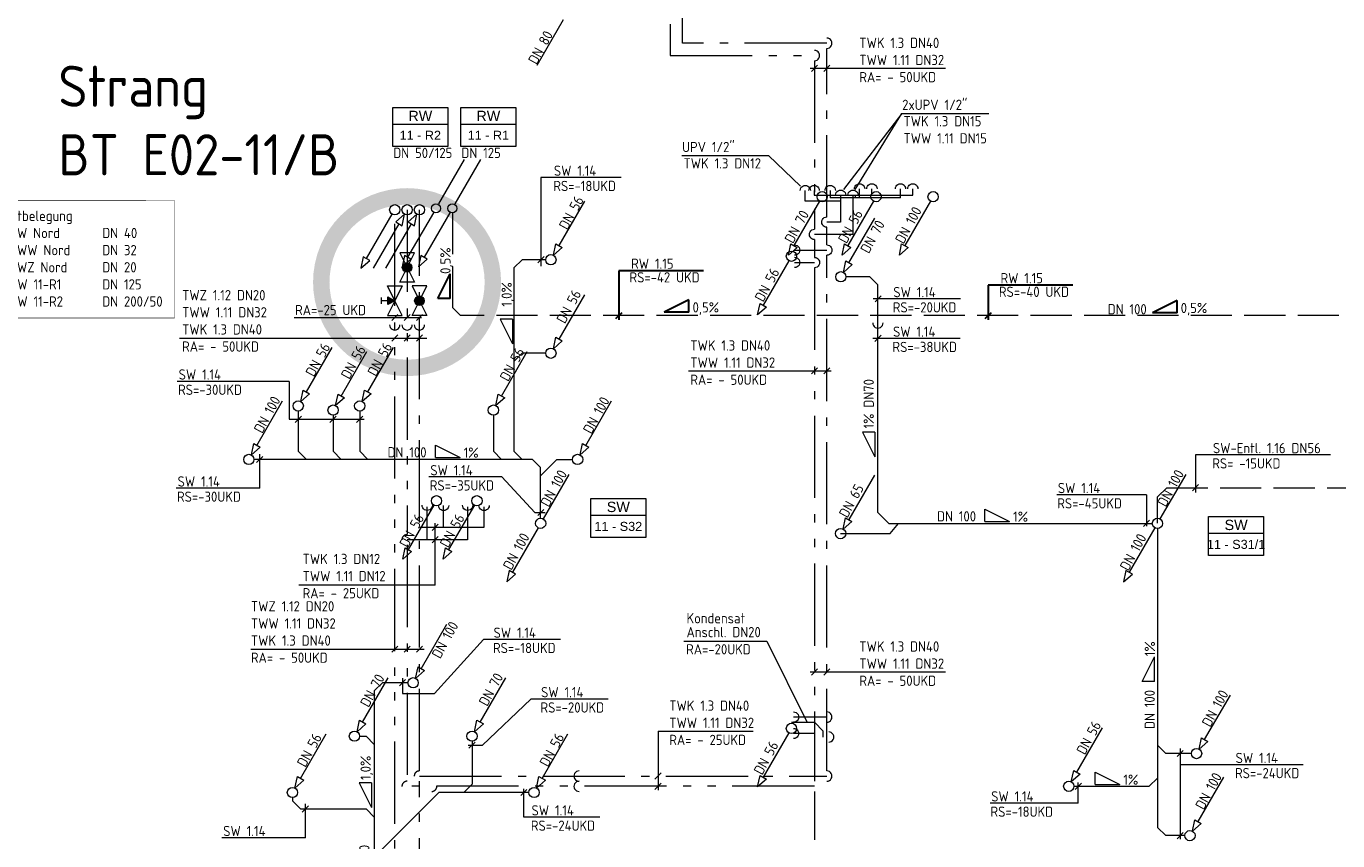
# Model space of a CAD drawing. Header units: metres. Extents: x -5 to 278, y -19 to 180.
# Tile 51 of 59: x 166 to 182, y 137 to 147. Entities that reach past the tile are written whole.
import ezdxf
from ezdxf.enums import TextEntityAlignment as Align

# ---------------------------------------------------------------- set-up
doc = ezdxf.new("R2010")
doc.units = ezdxf.units.M
doc.header["$LTSCALE"] = 0.1
for name, pattern in [('_PGMM_Ge_2Pkt', [16, 10, -2, 0, -2, 0, -2]), ('_PGMM_Ge_3Pkt', [18, 10, -2, 0, -2, 0, -2, 0, -2]), ('_PGMM_Ge_Ku', [6.5, 5, -1.5]), ('_PGMM_Ge_Pkt', [14, 10, -2, 0, -2])]:
    doc.linetypes.add(name, pattern=pattern)
doc.layers.get('0').update_dxf_attribs({"linetype": 'CONTINUOUS', "lineweight": 20})
for name, color, linetype, lineweight in [('S_Fallstrangentlüftung', 24, '_PGMM_Ge_Ku', 20), ('S_Fallstrangentlüftung TXT', 24, 'CONTINUOUS', 20), ('S_Feuerlöschleitung trocken', 90, '_PGMM_FLT', 20), ('S_Feuerlöschleitung trocken TXT', 52, 'CONTINUOUS', 20), ('S_Kaltwasser', 90, '_PGMM_Ge_Pkt', 20), ('S_Kondensat', 23, 'CONTINUOUS', 20), ('S_Kondensat TXT', 23, 'CONTINUOUS', 20), ('S_Regenwasser', 162, '_PGMM_Ge_Ku', 20), ('S_Regenwasser TXT', 162, 'CONTINUOUS', 20), ('S_Schmutzwasser', 34, 'CONTINUOUS', 20), ('S_Schmutzwasser TXT', 34, 'CONTINUOUS', 20), ('S_Symbol Absperrventile', 190, 'CONTINUOUS', 20), ('S_TXT Strang RW', 140, 'CONTINUOUS', 20), ('S_TXT Strang SW', 30, 'CONTINUOUS', 20), ('S_TXT Strangname', 6, 'CONTINUOUS', 20), ('S_TXT_W+K+Z', 125, 'CONTINUOUS', 20), ('S_Warmwasser', 10, '_PGMM_Ge_2Pkt', 20), ('S_Zirkulation', 21, '_PGMM_Ge_3Pkt', 20)]:
    doc.layers.add(name, color=color, linetype=linetype, lineweight=lineweight)
doc.styles.add('ACS_ISOCT', font='ISOCT')
doc.styles.add('Arial', font='arial.ttf')
doc.styles.get("Standard").update_dxf_attribs({"font": 'isocp.shx', "height": 0.001})
doc.linetypes.add('_PGMM_FLT', pattern='A,8,0,["FLT",ACS_ISOCT,S=1,R=0,X=0,Y=-0.5],-3.2', length=11.2)

# ---------------------------------------------------------------- blocks, each defined once
blk = doc.blocks.new('Sym_Absperrventile')
at = {"color": 0, "linetype": 'ByBlock', "const_width": 0.1}
blk.add_lwpolyline([(0, -0.5219, 1), (0, 0.5219, 1), (0, -0.5219, -0.209016)], format="xyb", dxfattribs=at)
blk = doc.blocks.new('*U17')
at = {"linetype": 'ByBlock'}
h = blk.add_hatch(color=0, dxfattribs=at)
h.dxf.hatch_style = 1
h.paths.add_polyline_path([(0, 0), (-0.92, 1.72), (0.92, 1.72)])
at = {"color": 0, "linetype": 'ByBlock'}
for points in [[(-0.75, 3.2), (0.75, 3.2)], [(0, 1.72), (0, 3.2)], [(0, 0), (-3.59, 1.79), (-3.59, -1.79), (0, 0)], [(0, 0), (-0.92, 1.72), (0.92, 1.72), (0, 0)], [(0, 0), (3.59, 1.79), (3.59, -1.79), (0, 0)]]:
    blk.add_lwpolyline(points, dxfattribs=at)
blk = doc.blocks.new('*U13')
at = {"linetype": 'ByBlock'}
h = blk.add_hatch(color=0, dxfattribs=at)
edge = h.paths.add_edge_path()
edge.add_arc((0, 0), 1.16, 0, 360)
at = {"color": 0, "linetype": 'ByBlock'}
for points in [[(0, 0), (-3.59, 1.79), (-3.59, -1.79), (0, 0)], [(0, 0), (3.59, 1.79), (3.59, -1.79), (0, 0)]]:
    blk.add_lwpolyline(points, dxfattribs=at)
blk.add_circle((0, 0), 1.16, dxfattribs=at)
blk = doc.blocks.new('*U20')
at = {"color": 0, "linetype": 'ByBlock'}
for p, q in [((-0.031, -0.054), (-0.138, -0.149)), ((-0.138, -0.149), (-0.06, -0.194)), ((-0.06, -0.194), (-0.031, -0.054)), ((-0.099, -0.171), (-0.411, -0.712))]:
    blk.add_line(p, q, dxfattribs=at)
blk.add_circle((0, 0), 0.0625, dxfattribs=at)
blk = doc.blocks.new('*U21')
at = {"color": 0, "linetype": 'ByBlock'}
for p, q in [((-0.344, -0.595), (-0.031, -0.054)), ((-0.383, -0.573), (-0.411, -0.712)), ((-0.411, -0.712), (-0.305, -0.618)), ((-0.305, -0.618), (-0.383, -0.573))]:
    blk.add_line(p, q, dxfattribs=at)
blk.add_circle((0, 0), 0.0625, dxfattribs=at)
blk = doc.blocks.new('*U26')
at = {"color": 0, "linetype": 'ByBlock'}
blk.add_wipeout([(0, 0), (0.671, 0), (0.671, -0.473), (0, -0.473)], dxfattribs=at)
blk.add_lwpolyline([(0, 0), (0.671, 0), (0.671, -0.473), (0, -0.473)], close=True, dxfattribs=at)
blk.add_lwpolyline([(0, -0.203), (0.671, -0.203)], dxfattribs=at)
blk.add_lwpolyline([(0, -0.203), (0.671, -0.203)], dxfattribs=at)
at = {"color": 0, "linetype": 'ByBlock', "insert": (0.336, -0.102), "char_height": 0.125, "width": 0.20598, "attachment_point": 5, "style": 'ACS_ISOCT'}
blk.add_mtext('{\\fArial|b0|i0|c0|p34;SW}', dxfattribs=at)
at = {"color": 0, "linetype": 'ByBlock', "style": 'Arial'}
blk.add_attdef('STRANG_NR.', text='', height=0.11, dxfattribs=at).set_placement((0.336, -0.338), align=Align.MIDDLE_CENTER)
blk = doc.blocks.new('*U27')
at = {"color": 0, "linetype": 'ByBlock'}
blk.add_wipeout([(0, 0), (0.671, 0), (0.671, -0.473), (0, -0.473)], dxfattribs=at)
blk.add_lwpolyline([(0, 0), (0.671, 0), (0.671, -0.473), (0, -0.473)], close=True, dxfattribs=at)
blk.add_lwpolyline([(0, -0.203), (0.671, -0.203)], dxfattribs=at)
blk.add_lwpolyline([(0, -0.203), (0.671, -0.203)], dxfattribs=at)
at = {"color": 0, "linetype": 'ByBlock', "insert": (0.336, -0.102), "char_height": 0.125, "width": 0.20598, "attachment_point": 5, "style": 'ACS_ISOCT'}
blk.add_mtext('{\\fArial|b0|i0|c0|p34;RW}', dxfattribs=at)
at = {"color": 0, "linetype": 'ByBlock', "style": 'Arial'}
blk.add_attdef('STRANG_NR.', text='', height=0.11, dxfattribs=at).set_placement((0.336, -0.338), align=Align.MIDDLE_CENTER)

msp = doc.modelspace()

# ---------------------------------------------------------------- linework, layer by layer
at = {"layer": 'S_Fallstrangentlüftung'}
for p, q in [((179.679, 141.571), (179.792, 141.684)), ((179.679, 141.251), (179.679, 141.571)), ((179.792, 141.684), (183.618, 141.684))]:
    msp.add_line(p, q, dxfattribs=at)
at = {"layer": 'S_Fallstrangentlüftung TXT'}
for p, q in [((181.786, 142.082), (180.142, 142.082)), ((180.142, 142.082), (180.142, 141.625)), ((180.104, 141.646), (180.179, 141.722))]:
    msp.add_line(p, q, dxfattribs=at)
at = {"layer": 'S_Feuerlöschleitung trocken', "linetype": '_PGMM_FLT', "ltscale": 2}
msp.add_line((172.132, 146.824), (172.453, 147.38), dxfattribs=at)
at = {"layer": 'S_Kaltwasser'}
for p, q in [((173.9, 147.092), (173.9, 149.275)), ((175.657, 147.092), (173.9, 147.092)), ((175.657, 144.974), (175.657, 147.029)), ((175.395, 145.17), (175.395, 145.3)), ((175.502, 145.3), (175.502, 145.243)), ((175.502, 145.243), (176.205, 145.243)), ((175.825, 145.243), (175.825, 144.916)), ((176.205, 145.243), (176.205, 145.32)), ((176.205, 145.243), (176.703, 145.243)), ((176.703, 145.243), (176.703, 145.32)), ((170.7, 141.262), (170.7, 145.066)), ((175.825, 145.17), (175.395, 145.17)), ((175.825, 144.916), (175.657, 144.916)), ((175.657, 144.637), (175.657, 144.853)), ((175.264, 144.575), (175.657, 144.575)), ((175.657, 138.238), (175.657, 144.512)), ((170.995, 141.2), (170.995, 141.468)), ((171.485, 141.45), (171.485, 141.2)), ((171.485, 141.2), (170.7, 141.2)), ((170.7, 138.238), (170.7, 141.137)), ((175.657, 138.893), (175.253, 138.893)), ((170.7, 138.175), (175.657, 138.175)), ((170.7, 134.919), (170.7, 138.113))]:
    msp.add_line(p, q, dxfattribs=at)
at = {"layer": 'S_Kaltwasser', "ltscale": 0.001}
msp.add_arc((170.7, 138.175), 0.0625, 89.7924, 270.6997, dxfattribs=at)
at = {"layer": 'S_Kaltwasser', "linetype": 'Continuous'}
for centre, major_axis in [((175.657, 147.092), (0.0625, 0)), ((170.7, 143.665), (0, -0.0625)), ((175.657, 138.893), (0.0625, 0)), ((175.68, 138.65), (0.0625, 0)), ((172.642, 138.175), (-0.0625, 0)), ((175.657, 138.175), (0.0625, 0))]:
    msp.add_ellipse(centre, major_axis=major_axis, ratio=1, start_param=4.708766, end_param=7.866194, dxfattribs=at)
at = {"layer": 'S_Kaltwasser', "linetype": 'Continuous', "extrusion": (0, 0, -1)}
for centre, major_axis, start_param, end_param in [((175.395, 145.3), (0.0442, 0.0442), 3.923368, 7.080795), ((175.502, 145.3), (0.0442, 0.0442), 3.923368, 7.080795), ((176.205, 145.32), (0.0442, 0.0442), 3.923368, 7.080795), ((176.703, 145.32), (0.0442, 0.0442), 3.923368, 7.080795), ((175.825, 145.243), (0.0442, 0.0442), 3.923368, 7.080795), ((175.657, 144.916), (-0.0442, 0.0442), 3.923368, 7.080795), ((175.265, 144.575), (-0.0442, 0.0442), 0.781775, 3.939203), ((175.657, 144.575), (-0.0442, 0.0442), 0.781775, 3.939203), ((170.995, 141.468), (0.0442, 0.0442), 0.781775, 3.939203), ((171.487, 141.468), (0.0442, 0.0442), 0.781775, 3.939203), ((175.253, 138.893), (-0.0442, 0.0442), 0.781775, 3.939203)]:
    msp.add_ellipse(centre, major_axis=major_axis, ratio=1, start_param=start_param, end_param=end_param, dxfattribs=at)
at = {"layer": 'S_Kondensat'}
for p, q in [((175.51, 138.826), (175.226, 138.826)), ((175.51, 138.826), (175.61, 138.726)), ((175.61, 138.726), (175.61, 138.65))]:
    msp.add_line(p, q, dxfattribs=at)
at = {"layer": 'S_Kondensat TXT'}
for p, q in [((173.917, 139.817), (174.927, 139.817)), ((174.927, 139.817), (175.417, 138.826))]:
    msp.add_line(p, q, dxfattribs=at)
at = {"layer": 'S_Regenwasser', "linetype": 'Continuous'}
for p, q in [((171.245, 145.678), (170.932, 145.137)), ((171.445, 145.678), (171.132, 145.137)), ((170.87, 145.028), (170.557, 144.487)), ((171.07, 145.028), (170.757, 144.487)), ((170.518, 144.51), (170.49, 144.37)), ((170.49, 144.37), (170.596, 144.465)), ((170.596, 144.465), (170.518, 144.51)), ((170.718, 144.51), (170.69, 144.37)), ((170.69, 144.37), (170.796, 144.465)), ((170.796, 144.465), (170.718, 144.51))]:
    msp.add_line(p, q, dxfattribs=at)
at = {"layer": 'S_Regenwasser'}
for p, q in [((171.101, 145.027), (171.101, 143.878)), ((171.101, 143.878), (171.201, 143.778)), ((183.836, 143.778), (171.201, 143.778))]:
    msp.add_line(p, q, dxfattribs=at)
at = {"layer": 'S_Regenwasser', "linetype": 'Continuous'}
for centre in [(170.901, 145.082), (171.101, 145.082)]:
    msp.add_ellipse(centre, major_axis=(0, 0.055), ratio=1, start_param=-1.570796, end_param=4.712389, dxfattribs=at)
at = {"layer": 'S_Regenwasser TXT', "lineweight": 30}
for p, q in [((170.925, 143.985), (171.075, 144.285)), ((171.075, 143.985), (171.075, 144.285)), ((174.155, 144.324), (173.127, 144.324)), ((173.127, 144.324), (173.127, 143.728)), ((178.649, 144.148), (177.621, 144.148)), ((177.621, 144.148), (177.621, 143.728)), ((171.075, 143.985), (170.925, 143.985)), ((173.979, 143.97), (173.679, 143.82)), ((173.979, 143.82), (173.979, 143.97)), ((179.918, 143.962), (179.618, 143.812)), ((179.918, 143.812), (179.918, 143.962)), ((173.09, 143.741), (173.165, 143.816)), ((173.979, 143.82), (173.679, 143.82)), ((177.583, 143.741), (177.659, 143.816)), ((179.918, 143.812), (179.618, 143.812))]:
    msp.add_line(p, q, dxfattribs=at)
at = {"layer": 'S_Schmutzwasser'}
for p, q in [((172.399, 144.629), (172.711, 145.17)), ((175.569, 145.171), (175.256, 144.63)), ((176.224, 145.171), (175.911, 144.63)), ((176.919, 145.171), (176.606, 144.63)), ((175.926, 144.421, 3.88), (176.239, 144.962, 3.88)), ((172.331, 144.512), (172.36, 144.651)), ((172.438, 144.606), (172.331, 144.512)), ((172.36, 144.651), (172.438, 144.606)), ((175.189, 144.513), (175.217, 144.652)), ((175.295, 144.607), (175.189, 144.513)), ((175.217, 144.652), (175.295, 144.607)), ((175.844, 144.513), (175.872, 144.652)), ((175.95, 144.607), (175.844, 144.513)), ((175.872, 144.652), (175.95, 144.607)), ((176.539, 144.513), (176.567, 144.652)), ((176.645, 144.607), (176.539, 144.513)), ((176.567, 144.652), (176.645, 144.607)), ((171.85, 144.358), (171.95, 144.458)), ((172.237, 144.458), (171.95, 144.458)), ((175.195, 144.446), (174.883, 143.905)), ((175.859, 144.304, 3.88), (175.887, 144.443, 3.88)), ((175.887, 144.443, 3.88), (175.965, 144.398, 3.88)), ((171.85, 144.358), (171.85, 142.128)), ((175.965, 144.398, 3.88), (175.859, 144.304, 3.88)), ((176.179, 144.251), (175.889, 144.251)), ((176.179, 144.251), (176.279, 144.151)), ((176.279, 141.38), (176.279, 144.151)), ((172.399, 143.491, 3.88), (172.711, 144.032, 3.88)), ((174.815, 143.788), (174.844, 143.927)), ((174.844, 143.927), (174.922, 143.882)), ((174.922, 143.882), (174.815, 143.788)), ((172.331, 143.374, 3.88), (172.36, 143.514, 3.88)), ((172.438, 143.469, 3.88), (172.331, 143.374, 3.88)), ((172.36, 143.514, 3.88), (172.438, 143.469, 3.88)), ((169.325, 142.849), (169.637, 143.39)), ((169.749, 142.799), (170.061, 143.34)), ((170.073, 142.849), (170.385, 143.39)), ((171.699, 142.799, 3.88), (172.011, 143.34, 3.88)), ((171.95, 143.32), (171.85, 143.22)), ((172.237, 143.32), (171.95, 143.32)), ((169.257, 142.732), (169.286, 142.871)), ((169.364, 142.826), (169.257, 142.732)), ((169.286, 142.871), (169.364, 142.826)), ((169.681, 142.682), (169.71, 142.821)), ((169.71, 142.821), (169.788, 142.776)), ((170.005, 142.732), (170.034, 142.871)), ((170.112, 142.826), (170.005, 142.732)), ((170.034, 142.871), (170.112, 142.826)), ((171.631, 142.682, 3.88), (171.66, 142.821, 3.88)), ((171.66, 142.821, 3.88), (171.738, 142.776, 3.88)), ((168.724, 142.199), (169.036, 142.74)), ((169.788, 142.776), (169.681, 142.682)), ((171.738, 142.776, 3.88), (171.631, 142.682, 3.88)), ((172.724, 142.199, 3.88), (173.036, 142.74, 3.88)), ((169.226, 142.615), (169.226, 142.128)), ((169.65, 142.565), (169.65, 142.128)), ((169.974, 142.615), (169.974, 142.128)), ((171.6, 142.565), (171.6, 142.128)), ((168.656, 142.082), (168.685, 142.221)), ((168.763, 142.176), (168.656, 142.082)), ((168.685, 142.221), (168.763, 142.176)), ((172.656, 142.082, 3.88), (172.685, 142.221, 3.88)), ((172.763, 142.176, 3.88), (172.656, 142.082, 3.88)), ((172.685, 142.221, 3.88), (172.763, 142.176, 3.88)), ((172.074, 142.028), (168.688, 142.028)), ((169.326, 142.028), (169.226, 142.128)), ((169.75, 142.028), (169.65, 142.128)), ((170.074, 142.028), (169.974, 142.128)), ((171.7, 142.028), (171.6, 142.128)), ((171.95, 142.028), (171.85, 142.128)), ((172.075, 142.028), (172.175, 141.928)), ((172.372, 142.027), (172.175, 141.83)), ((172.372, 142.028), (172.563, 142.028)), ((172.175, 141.312), (172.175, 141.928)), ((172.519, 141.845), (172.206, 141.304)), ((176.236, 141.837), (175.923, 141.296)), ((180.023, 141.845), (179.71, 141.304)), ((170.877, 141.471), (170.564, 140.93)), ((171.369, 141.471), (171.056, 140.93)), ((176.279, 141.38), (176.41, 141.25)), ((175.856, 141.179), (175.885, 141.319)), ((175.962, 141.274), (175.856, 141.179)), ((175.885, 141.319), (175.962, 141.274)), ((176.41, 141.25), (179.616, 141.25)), ((172.144, 141.196), (171.831, 140.655)), ((179.648, 141.196), (179.335, 140.655)), ((179.68, 141.187), (179.68, 137.55)), ((170.497, 140.813), (170.525, 140.952)), ((170.603, 140.907), (170.497, 140.813)), ((170.525, 140.952), (170.603, 140.907)), ((170.989, 140.813), (171.017, 140.952)), ((171.095, 140.907), (170.989, 140.813)), ((171.017, 140.952), (171.095, 140.907)), ((171.792, 140.677), (171.764, 140.538)), ((171.764, 140.538), (171.87, 140.632)), ((171.87, 140.632), (171.792, 140.677)), ((179.296, 140.677), (179.268, 140.538)), ((179.268, 140.538), (179.374, 140.632)), ((179.374, 140.632), (179.296, 140.677)), ((170.722, 139.481), (171.034, 140.022)), ((170.654, 139.364), (170.683, 139.504)), ((170.761, 139.459), (170.654, 139.364)), ((170.683, 139.504), (170.761, 139.459)), ((170.009, 138.831), (170.321, 139.372)), ((170.151, 139.21), (170.251, 139.31)), ((170.561, 139.31), (170.251, 139.31)), ((171.439, 138.831), (171.751, 139.372)), ((170.151, 139.21), (170.151, 134.17)), ((180.253, 138.62), (180.566, 139.161)), ((169.941, 138.714), (169.97, 138.854)), ((169.97, 138.854), (170.048, 138.809)), ((171.371, 138.714), (171.4, 138.854)), ((171.4, 138.854), (171.478, 138.809)), ((169.254, 138.146), (169.566, 138.687)), ((170.048, 138.809), (169.941, 138.714)), ((169.972, 138.66), (170.051, 138.66)), ((170.151, 138.56), (170.051, 138.66)), ((171.478, 138.809), (171.371, 138.714)), ((172.194, 138.146), (172.506, 138.687)), ((175.195, 138.701), (174.883, 138.16)), ((178.699, 138.221), (179.011, 138.762)), ((171.34, 138.597), (171.34, 138.075)), ((179.68, 138.549), (179.78, 138.449)), ((180.186, 138.503), (180.214, 138.642)), ((180.292, 138.597), (180.186, 138.503)), ((180.214, 138.642), (180.292, 138.597)), ((180.092, 138.449), (179.78, 138.449)), ((174.815, 138.043), (174.844, 138.182)), ((174.844, 138.182), (174.922, 138.137)), ((178.631, 138.104), (178.66, 138.244)), ((178.738, 138.199), (178.631, 138.104)), ((178.66, 138.244), (178.738, 138.199)), ((169.186, 138.029), (169.215, 138.169)), ((169.293, 138.124), (169.186, 138.029)), ((169.215, 138.169), (169.293, 138.124)), ((171.34, 138.075), (171.24, 137.975)), ((172.126, 138.029), (172.155, 138.169)), ((172.233, 138.124), (172.126, 138.029)), ((172.155, 138.169), (172.233, 138.124)), ((174.922, 138.137), (174.815, 138.043)), ((178.663, 138.05), (179.58, 138.05)), ((179.58, 138.05), (179.68, 138.15)), ((180.174, 137.621), (180.486, 138.162)), ((169.155, 137.913), (169.155, 137.875)), ((169.155, 137.875), (169.255, 137.775)), ((170.936, 137.975), (170.151, 137.19)), ((172.033, 137.975), (170.936, 137.975)), ((169.255, 137.775), (170.051, 137.775)), ((170.051, 137.775), (170.151, 137.675)), ((179.68, 137.55), (179.78, 137.45)), ((180.106, 137.504), (180.135, 137.644)), ((180.213, 137.599), (180.106, 137.504)), ((180.135, 137.644), (180.213, 137.599)), ((180.012, 137.45), (179.78, 137.45))]:
    msp.add_line(p, q, dxfattribs=at)
msp.add_lwpolyline([(175.825, 141.125), (176.427, 141.125), (176.527, 141.25)], dxfattribs=at)
at = {"layer": 'S_Schmutzwasser', "linetype": 'Continuous'}
for centre, major_axis, start_param, end_param in [((175.6, 145.225), (0, 0.0625), -1.570796, 4.712389), ((176.255, 145.225), (0, 0.0625), -1.570796, 4.712389), ((176.95, 145.225), (0, 0.0625), -1.570796, 4.712389), ((172.3, 144.458), (0, 0.0625), -1.570796, 4.712389), ((175.226, 144.5), (0, 0.0625), -1.570796, 4.712389), ((175.827, 144.25, 3.88), (0, 0.0625), -1.570796, 4.712389), ((176.278, 143.689), (0, -0.0625), 4.708766, 7.866194), ((172.3, 143.32, 3.88), (0, 0.0625), -1.570796, 4.712389), ((169.226, 142.678), (0, 0.0625), -1.570796, 4.712389), ((169.65, 142.628), (0, 0.0625), -1.570796, 4.712389), ((169.974, 142.678), (0, 0.0625), -1.570796, 4.712389), ((171.6, 142.628, 3.88), (0, 0.0625), -1.570796, 4.712389), ((168.625, 142.028), (0, 0.0625), -1.570796, 4.712389), ((172.625, 142.028, 3.88), (0, 0.0625), -1.570796, 4.712389), ((170.908, 141.525), (0, 0.0625), -1.570796, 4.712389), ((171.4, 141.525), (0, 0.0625), -1.570796, 4.712389), ((172.175, 141.25), (0, 0.0625), -1.570796, 4.712389), ((179.679, 141.25), (0, 0.0625), -1.570796, 4.712389), ((175.825, 141.125), (0, 0.0625), -1.570796, 4.712389), ((170.623, 139.31), (0, 0.0625), -1.570796, 4.712389), ((169.91, 138.66), (0, 0.0625), -1.570796, 4.712389), ((171.34, 138.66), (0, 0.0625), -1.570796, 4.712389), ((175.226, 138.755), (0, 0.0625), -1.570796, 4.712389), ((180.155, 138.449), (0, 0.0625), -1.570796, 4.712389), ((169.155, 137.975), (0, 0.0625), -1.570796, 4.712389), ((172.095, 137.975), (0, 0.0625), -1.570796, 4.712389), ((178.6, 138.05), (0, 0.0625), -1.570796, 4.712389), ((180.075, 137.45), (0, 0.0625), -1.570796, 4.712389)]:
    msp.add_ellipse(centre, major_axis=major_axis, ratio=1, start_param=start_param, end_param=end_param, dxfattribs=at)
at = {"layer": 'S_Schmutzwasser TXT'}
for p, q in [((173.154, 145.458), (172.178, 145.458)), ((172.178, 145.458), (172.178, 144.38)), ((172.14, 144.42), (172.216, 144.495)), ((177.284, 143.98), (176.22, 143.98)), ((176.244, 143.945), (176.319, 144.02)), ((171.834, 143.734), (171.684, 143.734)), ((171.684, 143.734), (171.834, 143.434)), ((171.834, 143.734), (171.834, 143.434)), ((177.28, 143.499), (176.216, 143.499)), ((176.24, 143.464), (176.316, 143.539)), ((169.116, 142.978), (167.753, 142.978)), ((169.116, 142.978), (169.116, 142.516)), ((169.116, 142.516), (170.03, 142.516)), ((169.188, 142.479), (169.264, 142.554)), ((169.612, 142.479), (169.688, 142.554)), ((169.936, 142.479), (170.012, 142.554)), ((176.241, 142.36), (176.091, 142.36)), ((176.091, 142.36), (176.241, 142.06)), ((176.241, 142.36), (176.241, 142.06)), ((170.894, 142.052), (170.894, 142.202)), ((170.894, 142.202), (171.194, 142.052)), ((168.72, 141.99), (168.795, 142.065)), ((168.758, 141.677), (168.758, 142.091)), ((170.894, 142.052), (171.194, 142.052)), ((171.702, 141.814), (170.815, 141.814)), ((171.701, 141.815), (172.104, 141.381)), ((168.758, 141.677), (167.74, 141.677)), ((179.546, 141.596), (178.455, 141.596)), ((179.546, 141.596), (179.546, 141.214)), ((172.104, 141.381), (172.23, 141.381)), ((172.139, 141.344), (172.214, 141.419)), ((177.58, 141.273), (177.58, 141.423)), ((177.58, 141.423), (177.88, 141.273)), ((177.58, 141.273), (177.88, 141.273)), ((179.509, 141.212), (179.584, 141.288)), ((170.882, 139.181), (171.478, 139.836)), ((172.418, 139.836), (171.478, 139.836)), ((179.495, 139.324), (179.645, 139.624)), ((179.645, 139.324), (179.645, 139.624)), ((170.456, 139.274), (170.532, 139.349)), ((170.494, 139.365), (170.494, 139.181)), ((179.645, 139.324), (179.495, 139.324)), ((170.494, 139.181), (170.882, 139.181)), ((171.468, 138.551), (172.056, 139.112)), ((172.996, 139.112), (172.056, 139.112)), ((171.293, 138.551), (171.468, 138.551)), ((171.302, 138.514), (171.378, 138.589)), ((179.955, 138.512), (179.955, 137.406)), ((179.917, 138.411), (179.993, 138.487)), ((178.92, 138.072), (178.92, 138.222)), ((178.92, 138.222), (179.22, 138.072)), ((181.452, 138.312), (179.955, 138.312)), ((170.118, 138.092), (169.968, 138.092)), ((169.968, 138.092), (170.118, 137.792)), ((170.118, 138.092), (170.118, 137.792)), ((178.678, 138.012), (178.754, 138.088)), ((178.716, 137.844), (178.716, 138.097)), ((178.92, 138.072), (179.22, 138.072)), ((171.933, 137.937), (172.009, 138.013)), ((171.971, 137.674), (171.971, 138.019)), ((169.275, 137.737), (169.35, 137.812)), ((169.313, 137.423), (169.313, 137.838)), ((178.716, 137.844), (177.644, 137.844)), ((172.895, 137.674), (171.971, 137.674)), ((169.313, 137.423), (168.295, 137.423)), ((179.917, 137.412), (179.993, 137.488))]:
    msp.add_line(p, q, dxfattribs=at)
at = {"layer": 'S_TXT_W+K+Z'}
for p, q in [((175.47, 146.749), (175.545, 146.825)), ((175.62, 146.749), (175.695, 146.825)), ((175.453, 146.787), (177.099, 146.787)), ((176.568, 146.238), (175.86, 145.312)), ((176, 145.312), (176.568, 146.238)), ((176.568, 146.238), (177.626, 146.238)), ((173.892, 145.724), (174.949, 145.724)), ((174.949, 145.724), (175.337, 145.354)), ((170.363, 143.718), (170.438, 143.793)), ((170.513, 143.718), (170.588, 143.793)), ((170.663, 143.718), (170.738, 143.793)), ((169.178, 143.755), (170.725, 143.755)), ((167.781, 143.504), (170.792, 143.504)), ((170.363, 143.467), (170.438, 143.542)), ((170.513, 143.467), (170.588, 143.542)), ((170.663, 143.467), (170.738, 143.542)), ((175.47, 143.068), (175.545, 143.143)), ((175.62, 143.068), (175.695, 143.143)), ((173.974, 143.105), (175.711, 143.105)), ((170.854, 141.162), (170.929, 141.238)), ((170.891, 140.499), (170.891, 141.251)), ((170.854, 141.012), (170.929, 141.088)), ((170.891, 140.499), (169.235, 140.499)), ((168.65, 139.718), (170.757, 139.718)), ((170.363, 139.681), (170.438, 139.756)), ((170.513, 139.681), (170.588, 139.756)), ((170.663, 139.681), (170.738, 139.756)), ((175.47, 139.404), (175.545, 139.479)), ((175.62, 139.404), (175.695, 139.479)), ((175.453, 139.442), (177.099, 139.442)), ((173.603, 138.722), (174.762, 138.722)), ((173.603, 138.722), (173.603, 138.003)), ((173.565, 138.138), (173.64, 138.213)), ((173.565, 138.013), (173.64, 138.088))]:
    msp.add_line(p, q, dxfattribs=at)
at = {"layer": 'S_Warmwasser'}
for p, q in [((173.75, 149.125), (173.75, 146.942)), ((173.75, 146.942), (175.507, 146.942)), ((175.507, 146.879), (175.507, 144.828)), ((175.698, 145.3), (175.698, 145.212)), ((176.553, 145.212), (175.698, 145.212)), ((175.975, 145.243), (175.975, 144.766)), ((176.002, 145.243), (176.002, 145.212)), ((176.055, 145.212), (176.055, 145.32)), ((176.553, 145.212), (176.553, 145.32)), ((170.55, 145.066), (170.55, 141.113)), ((175.975, 144.766), (175.507, 144.766)), ((175.507, 144.703), (175.507, 144.485)), ((175.264, 144.425), (175.507, 144.425)), ((175.507, 144.36), (175.507, 138.113)), ((170.789, 141.45), (170.789, 141.05)), ((171.286, 141.45), (171.286, 141.05)), ((171.286, 141.05), (170.55, 141.05)), ((170.55, 140.988), (170.551, 138.113)), ((175.507, 138.693), (175.251, 138.693)), ((175.507, 138.05), (170.55, 138.05)), ((175.507, 137.988), (175.507, 137.4))]:
    msp.add_line(p, q, dxfattribs=at)
at = {"layer": 'S_Warmwasser', "ltscale": 0.001}
for centre, start, end in [((170.55, 141.05), 89.7924, 270.6997), ((170.55, 138.05), 89.7924, 270.6997), ((170.85, 138.05), 269.3003, 90.2076)]:
    msp.add_arc(centre, 0.0625, start, end, dxfattribs=at)
at = {"layer": 'S_Warmwasser', "linetype": 'Continuous'}
for centre, major_axis in [((175.507, 146.942), (0.0625, 0)), ((170.55, 143.665), (0, -0.0625)), ((172.642, 138.05), (-0.0625, 0))]:
    msp.add_ellipse(centre, major_axis=major_axis, ratio=1, start_param=4.708766, end_param=7.866194, dxfattribs=at)
at = {"layer": 'S_Warmwasser', "linetype": 'Continuous', "extrusion": (0, 0, -1)}
for centre, major_axis, start_param, end_param in [((175.698, 145.3), (0.0442, 0.0442), 3.923368, 7.080795), ((176.055, 145.32), (0.0442, 0.0442), 3.923368, 7.080795), ((176.553, 145.32), (0.0442, 0.0442), 3.923368, 7.080795), ((175.975, 145.243), (0.0442, 0.0442), 3.923368, 7.080795), ((175.507, 144.766), (-0.0442, 0.0442), 3.923368, 7.080795), ((175.265, 144.425), (-0.0442, 0.0442), 0.781775, 3.939203), ((175.507, 144.423), (-0.0442, 0.0442), 0.781775, 3.939203), ((170.795, 141.47), (0.0442, 0.0442), 0.781775, 3.939203), ((171.287, 141.47), (0.0442, 0.0442), 0.781775, 3.939203), ((175.251, 138.693), (-0.0442, 0.0442), 0.781775, 3.939203)]:
    msp.add_ellipse(centre, major_axis=major_axis, ratio=1, start_param=start_param, end_param=end_param, dxfattribs=at)
at = {"layer": 'S_Zirkulation'}
msp.add_line((170.4, 127.095), (170.4, 145.066), dxfattribs=at)
at = {"layer": 'S_Zirkulation', "linetype": 'Continuous'}
msp.add_ellipse((170.4, 143.665), major_axis=(0, -0.0625), ratio=1, start_param=4.708766, end_param=7.866194, dxfattribs=at)

# ---------------------------------------------------------------- block references
at = {"layer": 'S_Kaltwasser', "linetype": 'Continuous', "ltscale": 10}
msp.add_blockref('*U20', (170.7, 145.066), dxfattribs=at)
at = {"layer": 'S_Kaltwasser', "linetype": 'Continuous', "xscale": 0.05, "yscale": 0.05, "zscale": 0.05, "rotation": 270}
msp.add_blockref('*U13', (170.7, 143.959), dxfattribs=at)
at = {"layer": 'S_Symbol Absperrventile', "xscale": 2, "yscale": 2, "zscale": 2}
msp.add_blockref('Sym_Absperrventile', (170.55, 144.185), dxfattribs=at)
at = {"layer": 'S_TXT Strang RW', "lineweight": -3}
for p, values in [((170.375, 146.31), {'STRANG_NR.': '11 - R2'}), ((171.203, 146.31), {'STRANG_NR.': '11 - R1'})]:
    msp.add_blockref('*U27', p, dxfattribs=at).add_auto_attribs(values)
at = {"layer": 'S_TXT Strang SW', "lineweight": -3}
for p, values in [((172.784, 141.551), {'STRANG_NR.': '11 - S32'}), ((180.3, 141.332), {'STRANG_NR.': '11 - S31/1'})]:
    msp.add_blockref('*U26', p, dxfattribs=at).add_auto_attribs(values)
at = {"layer": 'S_Warmwasser', "linetype": 'Continuous', "ltscale": 10}
msp.add_blockref('*U20', (170.55, 145.066), dxfattribs=at)
at = {"layer": 'S_Warmwasser', "linetype": 'Continuous', "xscale": 0.05, "yscale": 0.05, "zscale": 0.05, "rotation": 270}
msp.add_blockref('*U13', (170.55, 144.364), dxfattribs=at)
at = {"layer": 'S_Zirkulation', "linetype": 'Continuous', "ltscale": 10}
msp.add_blockref('*U21', (170.4, 145.066), dxfattribs=at)
at = {"layer": 'S_Zirkulation', "linetype": 'Continuous', "ltscale": 0.001, "xscale": 0.0500000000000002, "yscale": 0.0500000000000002, "zscale": 0.0500000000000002, "rotation": 90}
msp.add_blockref('*U17', (170.4, 143.959), dxfattribs=at)

# ---------------------------------------------------------------- texts
at = {"layer": 'S_Fallstrangentlüftung TXT', "lineweight": 30}
msp.add_text('RS= -15UKD', height=0.125, dxfattribs=at).set_placement((180.346, 141.917))
at = {"layer": 'S_Fallstrangentlüftung TXT', "lineweight": 30, "insert": (180.354, 142.228), "char_height": 0.125, "width": 13.51068, "attachment_point": 1}
msp.add_mtext('SW-Entl. 1.16 DN56 ', dxfattribs=at)
at = {"layer": 'S_Feuerlöschleitung trocken TXT', "lineweight": 30}
msp.add_text('DN 80', height=0.125, rotation=61.3658, dxfattribs=at).set_placement((172.126, 146.824))
at = {"layer": 'S_Kondensat TXT', "lineweight": 30}
for s, p in [('Kondensat', (173.95, 140.033)), ('Anschl. DN20', (173.95, 139.864)), ('RA=-20UKD', (173.945, 139.655))]:
    msp.add_text(s, height=0.125, dxfattribs=at).set_placement(p)
at = {"layer": 'S_Regenwasser TXT', "lineweight": 30}
msp.add_text('0,5%%%', height=0.125, rotation=90, dxfattribs=at).set_placement((171.079, 144.285))
for s, p in [('RS=-42 UKD', (173.256, 144.181)), ('RS=-40 UKD', (177.75, 144.005)), ('0,5%%%', (174.023, 143.816)), ('0,5%%%', (179.962, 143.808)), ('DN 100', (179.074, 143.793))]:
    msp.add_text(s, height=0.125, dxfattribs=at).set_placement(p)
at = {"layer": 'S_Regenwasser TXT', "lineweight": 30, "char_height": 0.125, "width": 13.51068, "attachment_point": 1}
for insert in [(173.276, 144.472), (177.77, 144.296)]:
    msp.add_mtext('RW 1.15 ', dxfattribs=dict(at, insert=insert))
at = {"layer": 'S_Schmutzwasser TXT'}
for s, p in [('RS=-18UKD', (172.329, 145.293)), ('RS=-20UKD', (176.459, 143.816)), ('RS=-38UKD', (176.455, 143.334)), ('RS=-30UKD', (167.764, 142.813)), ('DN 100', (170.312, 142.052)), ('1%%%', (171.238, 142.048)), ('RS=-35UKD', (170.826, 141.649)), ('RS=-30UKD', (167.751, 141.512)), ('RS=-45UKD', (178.46, 141.431)), ('DN 100', (176.998, 141.273)), ('1%%%', (177.923, 141.269)), ('RS=-18UKD', (171.595, 139.671)), ('RS=-20UKD', (172.173, 138.947)), ('1%%%', (179.264, 138.068)), ('RS=-24UKD', (180.623, 138.148)), ('RS=-18UKD', (177.648, 137.679)), ('RS=-24UKD', (172.056, 137.509))]:
    msp.add_text(s, height=0.125, dxfattribs=at).set_placement(p)
for s, rotation, p in [('DN 56', 61.3658, (172.5, 144.812)), ('DN 70', 61.3658, (175.245, 144.646)), ('DN 56', 61.3658, (175.896, 144.646)), ('DN 100', 61.3658, (176.59, 144.641)), ('DN 70', 61.3658, (176.167, 144.524)), ('1,0%%%', 90, (171.824, 143.887)), ('DN 56', 61.3658, (174.882, 143.935)), ('DN 56', 61.3658, (172.47, 143.671)), ('DN 56', 61.3658, (169.417, 143.024)), ('DN 56', 61.3658, (169.848, 142.994)), ('DN 56', 61.3658, (170.171, 143.029)), ('DN 56', 61.3658, (171.78, 142.967)), ('1%%% DN70', 90, (176.229, 142.404)), ('DN 100', 61.3658, (168.788, 142.335)), ('DN 100', 61.3658, (172.793, 142.328)), ('DN 100', 61.3658, (172.275, 141.439)), ('DN 100', 61.3658, (179.781, 141.441)), ('DN 65', 61.3658, (175.907, 141.307)), ('DN 56', 61.3658, (170.559, 140.944)), ('DN 56', 61.3658, (171.051, 140.944)), ('DN 100', 61.3658, (171.819, 140.671)), ('DN 100', 61.3658, (179.324, 140.662)), ('DN 100', 61.3658, (170.953, 139.594)), ('1%%%', 90, (179.649, 139.633)), ('DN 70', 61.3658, (171.525, 139.015)), ('DN 70', 61.3658, (170.082, 139.002)), ('DN 100', 90, (179.647, 138.748)), ('DN 100', 61.3658, (180.322, 138.761)), ('DN 56', 61.3658, (178.796, 138.424)), ('DN 56', 61.3658, (169.313, 138.273)), ('DN 56', 61.3658, (172.264, 138.277)), ('1,0%%%', 90, (170.108, 138.126)), ('DN 56', 61.3658, (174.87, 138.179)), ('DN 100', 61.3658, (180.242, 137.755)), ('1,0%%%  DN100', 90, (170.093, 136.495))]:
    msp.add_text(s, height=0.125, rotation=rotation, dxfattribs=at).set_placement(p)
at = {"layer": 'S_Schmutzwasser TXT', "char_height": 0.125, "width": 13.51068, "attachment_point": 1}
for insert in [(172.336, 145.604), (176.466, 144.126), (176.462, 143.645), (167.771, 143.124), (170.833, 141.959), (167.758, 141.822), (178.467, 141.742), (171.602, 139.982), (172.18, 139.258), (180.63, 138.458), (177.656, 137.99), (172.064, 137.82), (168.313, 137.569)]:
    msp.add_mtext('SW 1.14 ', dxfattribs=dict(at, insert=insert))
at = {"layer": 'S_TXT Strangname', "insert": (166.307, 146.819), "char_height": 0.5, "width": 3.63, "attachment_point": 1, "bg_fill": 3, "box_fill_scale": 1, "bg_fill_color": 256, "bg_fill_transparency": 0}
msp.add_mtext('Strang\\PBT E02-11/B ', dxfattribs=at)
at = {"layer": 'S_TXT_W+K+Z'}
for s, p in [('2xUPV 1/2"', (176.573, 146.28)), ('UPV 1/2"', (173.896, 145.767)), ('RA=-25 UKD', (169.188, 143.783))]:
    msp.add_text(s, height=0.125, dxfattribs=at).set_placement(p)
at = {"layer": 'S_TXT_W+K+Z', "char_height": 0.125, "width": 13.51068, "attachment_point": 1}
for s, insert in [('TWK 1.3 DN40\\PTWW 1.11 DN32\\PRA= - 50UKD', (176.052, 147.159)), ('TWK 1.3 DN15\\PTWW 1.11 DN15', (176.589, 146.206)), ('TWK 1.3 DN12', (173.913, 145.693)), ('TWZ 1.12 DN20\\PTWW 1.11 DN32\\PTWK 1.3 DN40\\PRA= - 50UKD', (167.813, 144.089)), ('TWK 1.3 DN40\\PTWW 1.11 DN32\\PRA= - 50UKD', (173.996, 143.477)), ('TWK 1.3 DN12\\PTWW 1.11 DN12\\PRA= - 25UKD', (169.279, 140.879)), ('TWZ 1.12 DN20\\PTWW 1.11 DN32\\PTWK 1.3 DN40\\PRA= - 50UKD', (168.65, 140.303)), ('TWK 1.3 DN40\\PTWW 1.11 DN32\\PRA= - 50UKD', (176.052, 139.814)), ('TWK 1.3 DN40\\PTWW 1.11 DN32\\PRA= - 25UKD', (173.74, 139.094))]:
    msp.add_mtext(s, dxfattribs=dict(at, insert=insert))

# ---------------------------------------------------------------- next in the draw order: texts
at = {"layer": 'S_TXT Strang RW', "lineweight": -3}
for s, p in [('DN 50/125', (170.382, 145.695)), ('DN 125', (171.211, 145.695))]:
    msp.add_text(s, height=0.125, dxfattribs=at).set_placement(p)
at = {"layer": 'S_TXT_W+K+Z', "insert": (165.341, 145.054), "char_height": 0.125, "width": 2.2576, "attachment_point": 1, "bg_fill": 3, "box_fill_scale": 2, "bg_fill_color": 256, "bg_fill_transparency": 0}
msp.add_mtext('\\A1;\\pxt3,12,15,21;Schachtbelegung\\P1.3^ITW Nord^IDN 40\\P1.11^ITWW Nord^IDN 32\\P1.12^ITWZ Nord^IDN 20\\P1.15^IRW 11-R1^IDN 125\\P1.15^IRW 11-R2^IDN 200/50', dxfattribs=at)

# ---------------------------------------------------------------- next in the draw order: linework, layer by layer
at = {"layer": 'S_TXT_W+K+Z', "const_width": 0.005}
msp.add_lwpolyline([(165.215, 143.748), (167.722, 143.749), (167.722, 145.177), (165.215, 145.176)], close=True, dxfattribs=at)

doc.saveas('drawing.dxf')
